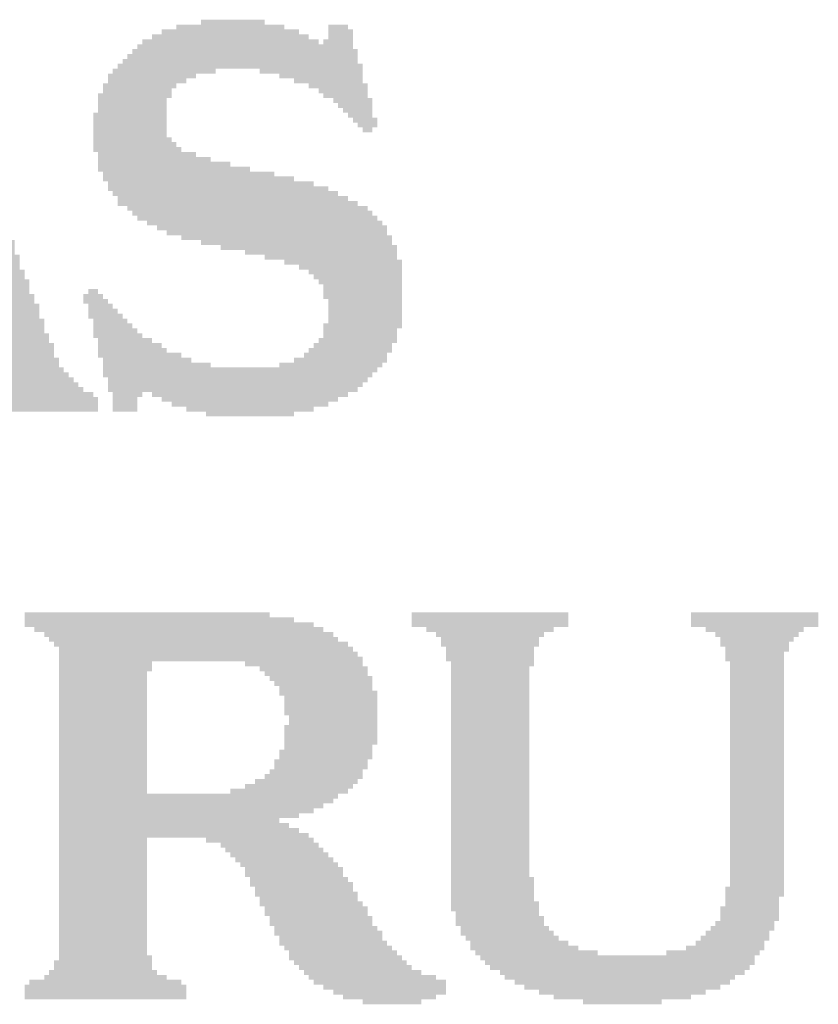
# Model space of a CAD drawing. Header units: inches. Extents: x -0.5 to 14.5, y -1.3 to 8.2.
# Tile 187 of 196: x 12.809 to 12.973, y 0.485 to 0.686. Entities that reach past the tile are written whole.
import ezdxf

# ---------------------------------------------------------------- set-up
doc = ezdxf.new("R2010")
doc.units = ezdxf.units.IN
doc.header["$MEASUREMENT"] = 0
doc.layers.add('M9 Title Sheet', color=56, linetype='Continuous')

msp = doc.modelspace()

# ---------------------------------------------------------------- hatches: boundary and pattern name
at = {"layer": 'M9 Title Sheet'}
for points in [[(12.8595, 0.68525), (12.8635, 0.68525), (12.8635, 0.68425), (12.8665, 0.68425), (12.8665, 0.68325), (12.8685, 0.68325), (12.8685, 0.68225), (12.8705, 0.68225), (12.8705, 0.68125), (12.8715, 0.68125), (12.8715, 0.68225), (12.8725, 0.68225), (12.8725, 0.68325), (12.8725, 0.68425), (12.8725, 0.68525), (12.8765, 0.68525), (12.8765, 0.68425), (12.8775, 0.68425), (12.8775, 0.68325), (12.8775, 0.68225), (12.8775, 0.68125), (12.8775, 0.68025), (12.8785, 0.68025), (12.8785, 0.67925), (12.8785, 0.67825), (12.8785, 0.67725), (12.8795, 0.67725), (12.8795, 0.67625), (12.8795, 0.67525), (12.8795, 0.67425), (12.8795, 0.67325), (12.8805, 0.67325), (12.8805, 0.67225), (12.8805, 0.67125), (12.8805, 0.67025), (12.8815, 0.67025), (12.8815, 0.66925), (12.8815, 0.66825), (12.8815, 0.66725), (12.8815, 0.66625), (12.8825, 0.66625), (12.8825, 0.66525), (12.8825, 0.66425), (12.8815, 0.66425), (12.8815, 0.66325), (12.8795, 0.66325), (12.8795, 0.66425), (12.8785, 0.66425), (12.8785, 0.66525), (12.8775, 0.66525), (12.8775, 0.66625), (12.8765, 0.66625), (12.8765, 0.66725), (12.8755, 0.66725), (12.8755, 0.66825), (12.8745, 0.66825), (12.8745, 0.66925), (12.8735, 0.66925), (12.8735, 0.67025), (12.8715, 0.67025), (12.8715, 0.67125), (12.8705, 0.67125), (12.8705, 0.67225), (12.8685, 0.67225), (12.8685, 0.67325), (12.8655, 0.67325), (12.8655, 0.67425), (12.8625, 0.67425), (12.8625, 0.67525), (12.8585, 0.67525), (12.8585, 0.67625), (12.8495, 0.67625), (12.8495, 0.67525), (12.8455, 0.67525), (12.8455, 0.67425), (12.8435, 0.67425), (12.8435, 0.67325), (12.8415, 0.67325), (12.8415, 0.67225), (12.8405, 0.67225), (12.8405, 0.67125), (12.8405, 0.67025), (12.8395, 0.67025), (12.8395, 0.66925), (12.8395, 0.66825), (12.8395, 0.66725), (12.8395, 0.66625), (12.8395, 0.66525), (12.8395, 0.66425), (12.8395, 0.66325), (12.8395, 0.66225), (12.8405, 0.66225), (12.8405, 0.66125), (12.8415, 0.66125), (12.8415, 0.66025), (12.8425, 0.66025), (12.8425, 0.65925), (12.8455, 0.65925), (12.8455, 0.65825), (12.8485, 0.65825), (12.8485, 0.65725), (12.8525, 0.65725), (12.8525, 0.65625), (12.8565, 0.65625), (12.8565, 0.65525), (12.8615, 0.65525), (12.8615, 0.65425), (12.8655, 0.65425), (12.8655, 0.65325), (12.8695, 0.65325), (12.8695, 0.65225), (12.8725, 0.65225), (12.8725, 0.65125), (12.8745, 0.65125), (12.8745, 0.65025), (12.8765, 0.65025), (12.8765, 0.64925), (12.8785, 0.64925), (12.8785, 0.64825), (12.8805, 0.64825), (12.8805, 0.64725), (12.8815, 0.64725), (12.8815, 0.64625), (12.8825, 0.64625), (12.8825, 0.64525), (12.8835, 0.64525), (12.8835, 0.64425), (12.8845, 0.64425), (12.8845, 0.64325), (12.8845, 0.64225), (12.8855, 0.64225), (12.8855, 0.64125), (12.8855, 0.64025), (12.8865, 0.64025), (12.8865, 0.63925), (12.8865, 0.63825), (12.8865, 0.63725), (12.8875, 0.63725), (12.8875, 0.63625), (12.8875, 0.63525), (12.8875, 0.63425), (12.8875, 0.63325), (12.8875, 0.63225), (12.8875, 0.63125), (12.8875, 0.63025), (12.8875, 0.62925), (12.8875, 0.62825), (12.8875, 0.62725), (12.8875, 0.62625), (12.8875, 0.62525), (12.8875, 0.62425), (12.8875, 0.62325), (12.8865, 0.62325), (12.8865, 0.62225), (12.8865, 0.62125), (12.8865, 0.62025), (12.8855, 0.62025), (12.8855, 0.61925), (12.8855, 0.61825), (12.8845, 0.61825), (12.8845, 0.61725), (12.8845, 0.61625), (12.8835, 0.61625), (12.8835, 0.61525), (12.8825, 0.61525), (12.8825, 0.61425), (12.8815, 0.61425), (12.8815, 0.61325), (12.8805, 0.61325), (12.8805, 0.61225), (12.8795, 0.61225), (12.8795, 0.61125), (12.8785, 0.61125), (12.8785, 0.61025), (12.8765, 0.61025), (12.8765, 0.60925), (12.8745, 0.60925), (12.8745, 0.60825), (12.8725, 0.60825), (12.8725, 0.60725), (12.8695, 0.60725), (12.8695, 0.60625), (12.8655, 0.60625), (12.8655, 0.60525), (12.8475, 0.60525), (12.8475, 0.60625), (12.8435, 0.60625), (12.8435, 0.60725), (12.8405, 0.60725), (12.8405, 0.60825), (12.8385, 0.60825), (12.8385, 0.60925), (12.8365, 0.60925), (12.8365, 0.61025), (12.8345, 0.61025), (12.8345, 0.60925), (12.8335, 0.60925), (12.8335, 0.60825), (12.8335, 0.60725), (12.8335, 0.60625), (12.8285, 0.60625), (12.8285, 0.60725), (12.8285, 0.60825), (12.8285, 0.60925), (12.8285, 0.61025), (12.8275, 0.61025), (12.8275, 0.61125), (12.8275, 0.61225), (12.8275, 0.61325), (12.8265, 0.61325), (12.8265, 0.61425), (12.8265, 0.61525), (12.8265, 0.61625), (12.8265, 0.61725), (12.8255, 0.61725), (12.8255, 0.61825), (12.8255, 0.61925), (12.8255, 0.62025), (12.8255, 0.62125), (12.8245, 0.62125), (12.8245, 0.62225), (12.8245, 0.62325), (12.8245, 0.62425), (12.8245, 0.62525), (12.8235, 0.62525), (12.8235, 0.62625), (12.8235, 0.62725), (12.8235, 0.62825), (12.8225, 0.62825), (12.8225, 0.62925), (12.8225, 0.63025), (12.8235, 0.63025), (12.8235, 0.63125), (12.8255, 0.63125), (12.8255, 0.63025), (12.8265, 0.63025), (12.8265, 0.62925), (12.8275, 0.62925), (12.8275, 0.62825), (12.8285, 0.62825), (12.8285, 0.62725), (12.8295, 0.62725), (12.8295, 0.62625), (12.8305, 0.62625), (12.8305, 0.62525), (12.8315, 0.62525), (12.8315, 0.62425), (12.8325, 0.62425), (12.8325, 0.62325), (12.8335, 0.62325), (12.8335, 0.62225), (12.8345, 0.62225), (12.8345, 0.62125), (12.8365, 0.62125), (12.8365, 0.62025), (12.8385, 0.62025), (12.8385, 0.61925), (12.8395, 0.61925), (12.8395, 0.61825), (12.8425, 0.61825), (12.8425, 0.61725), (12.8445, 0.61725), (12.8445, 0.61625), (12.8485, 0.61625), (12.8485, 0.61525), (12.8625, 0.61525), (12.8625, 0.61625), (12.8655, 0.61625), (12.8655, 0.61725), (12.8675, 0.61725), (12.8675, 0.61825), (12.8685, 0.61825), (12.8685, 0.61925), (12.8695, 0.61925), (12.8695, 0.62025), (12.8705, 0.62025), (12.8705, 0.62125), (12.8715, 0.62125), (12.8715, 0.62225), (12.8715, 0.62325), (12.8715, 0.62425), (12.8725, 0.62425), (12.8725, 0.62525), (12.8725, 0.62625), (12.8725, 0.62725), (12.8725, 0.62825), (12.8725, 0.62925), (12.8715, 0.62925), (12.8715, 0.63025), (12.8715, 0.63125), (12.8715, 0.63225), (12.8705, 0.63225), (12.8705, 0.63325), (12.8695, 0.63325), (12.8695, 0.63425), (12.8685, 0.63425), (12.8685, 0.63525), (12.8665, 0.63525), (12.8665, 0.63625), (12.8635, 0.63625), (12.8635, 0.63725), (12.8595, 0.63725), (12.8595, 0.63825), (12.8555, 0.63825), (12.8555, 0.63925), (12.8505, 0.63925), (12.8505, 0.64025), (12.8465, 0.64025), (12.8465, 0.64125), (12.8425, 0.64125), (12.8425, 0.64225), (12.8395, 0.64225), (12.8395, 0.64325), (12.8375, 0.64325), (12.8375, 0.64425), (12.8355, 0.64425), (12.8355, 0.64525), (12.8335, 0.64525), (12.8335, 0.64625), (12.8325, 0.64625), (12.8325, 0.64725), (12.8315, 0.64725), (12.8315, 0.64825), (12.8295, 0.64825), (12.8295, 0.64925), (12.8295, 0.65025), (12.8285, 0.65025), (12.8285, 0.65125), (12.8275, 0.65125), (12.8275, 0.65225), (12.8275, 0.65325), (12.8265, 0.65325), (12.8265, 0.65425), (12.8265, 0.65525), (12.8255, 0.65525), (12.8255, 0.65625), (12.8255, 0.65725), (12.8255, 0.65825), (12.8255, 0.65925), (12.8245, 0.65925), (12.8245, 0.66025), (12.8245, 0.66125), (12.8245, 0.66225), (12.8245, 0.66325), (12.8245, 0.66425), (12.8245, 0.66525), (12.8245, 0.66625), (12.8245, 0.66725), (12.8255, 0.66725), (12.8255, 0.66825), (12.8255, 0.66925), (12.8255, 0.67025), (12.8255, 0.67125), (12.8265, 0.67125), (12.8265, 0.67225), (12.8265, 0.67325), (12.8275, 0.67325), (12.8275, 0.67425), (12.8275, 0.67525), (12.8285, 0.67525), (12.8285, 0.67625), (12.8295, 0.67625), (12.8295, 0.67725), (12.8305, 0.67725), (12.8305, 0.67825), (12.8315, 0.67825), (12.8315, 0.67925), (12.8325, 0.67925), (12.8325, 0.68025), (12.8335, 0.68025), (12.8335, 0.68125), (12.8345, 0.68125), (12.8345, 0.68225), (12.8365, 0.68225), (12.8365, 0.68325), (12.8385, 0.68325), (12.8385, 0.68425), (12.8415, 0.68425), (12.8415, 0.68525), (12.8465, 0.68525), (12.8465, 0.68625), (12.8595, 0.68625)], [(12.9725, 0.56425), (12.9725, 0.56325), (12.9725, 0.56225), (12.9695, 0.56225), (12.9695, 0.56125), (12.9685, 0.56125), (12.9685, 0.56025), (12.9675, 0.56025), (12.9675, 0.55925), (12.9665, 0.55925), (12.9665, 0.55825), (12.9665, 0.55725), (12.9655, 0.55725), (12.9655, 0.55625), (12.9655, 0.55525), (12.9655, 0.55425), (12.9655, 0.55325), (12.9655, 0.55225), (12.9655, 0.55125), (12.9655, 0.55025), (12.9655, 0.54925), (12.9655, 0.54825), (12.9655, 0.54725), (12.9655, 0.54625), (12.9655, 0.54525), (12.9655, 0.54425), (12.9655, 0.54325), (12.9655, 0.54225), (12.9655, 0.54125), (12.9655, 0.54025), (12.9655, 0.53925), (12.9655, 0.53825), (12.9655, 0.53725), (12.9655, 0.53625), (12.9655, 0.53525), (12.9655, 0.53425), (12.9655, 0.53325), (12.9655, 0.53225), (12.9655, 0.53125), (12.9655, 0.53025), (12.9655, 0.52925), (12.9655, 0.52825), (12.9655, 0.52725), (12.9655, 0.52625), (12.9655, 0.52525), (12.9655, 0.52425), (12.9655, 0.52325), (12.9655, 0.52225), (12.9655, 0.52125), (12.9655, 0.52025), (12.9655, 0.51925), (12.9655, 0.51825), (12.9655, 0.51725), (12.9655, 0.51625), (12.9655, 0.51525), (12.9655, 0.51425), (12.9655, 0.51325), (12.9655, 0.51225), (12.9655, 0.51125), (12.9655, 0.51025), (12.9655, 0.50925), (12.9655, 0.50825), (12.9655, 0.50725), (12.9645, 0.50725), (12.9645, 0.50625), (12.9645, 0.50525), (12.9645, 0.50425), (12.9645, 0.50325), (12.9645, 0.50225), (12.9635, 0.50225), (12.9635, 0.50125), (12.9635, 0.50025), (12.9625, 0.50025), (12.9625, 0.49925), (12.9625, 0.49825), (12.9615, 0.49825), (12.9615, 0.49725), (12.9615, 0.49625), (12.9605, 0.49625), (12.9605, 0.49525), (12.9595, 0.49525), (12.9595, 0.49425), (12.9595, 0.49325), (12.9585, 0.49325), (12.9585, 0.49225), (12.9575, 0.49225), (12.9575, 0.49125), (12.9555, 0.49125), (12.9555, 0.49025), (12.9545, 0.49025), (12.9545, 0.48925), (12.9525, 0.48925), (12.9525, 0.48825), (12.9495, 0.48825), (12.9495, 0.48725), (12.9465, 0.48725), (12.9465, 0.48625), (12.9405, 0.48625), (12.9405, 0.48525), (12.9245, 0.48525), (12.9245, 0.48625), (12.9185, 0.48625), (12.9185, 0.48725), (12.9155, 0.48725), (12.9155, 0.48825), (12.9125, 0.48825), (12.9125, 0.48925), (12.9105, 0.48925), (12.9105, 0.49025), (12.9085, 0.49025), (12.9085, 0.49125), (12.9075, 0.49125), (12.9075, 0.49225), (12.9055, 0.49225), (12.9055, 0.49325), (12.9045, 0.49325), (12.9045, 0.49425), (12.9035, 0.49425), (12.9035, 0.49525), (12.9025, 0.49525), (12.9025, 0.49625), (12.9015, 0.49625), (12.9015, 0.49725), (12.9015, 0.49825), (12.9005, 0.49825), (12.9005, 0.49925), (12.8995, 0.49925), (12.8995, 0.50025), (12.8995, 0.50125), (12.8985, 0.50125), (12.8985, 0.50225), (12.8985, 0.50325), (12.8985, 0.50425), (12.8975, 0.50425), (12.8975, 0.50525), (12.8975, 0.50625), (12.8975, 0.50725), (12.8975, 0.50825), (12.8975, 0.50925), (12.8975, 0.51025), (12.8975, 0.51125), (12.8975, 0.51225), (12.8975, 0.51325), (12.8975, 0.51425), (12.8975, 0.51525), (12.8975, 0.51625), (12.8975, 0.51725), (12.8975, 0.51825), (12.8975, 0.51925), (12.8975, 0.52025), (12.8975, 0.52125), (12.8975, 0.52225), (12.8975, 0.52325), (12.8975, 0.52425), (12.8975, 0.52525), (12.8975, 0.52625), (12.8975, 0.52725), (12.8975, 0.52825), (12.8975, 0.52925), (12.8975, 0.53025), (12.8975, 0.53125), (12.8975, 0.53225), (12.8975, 0.53325), (12.8975, 0.53425), (12.8975, 0.53525), (12.8975, 0.53625), (12.8975, 0.53725), (12.8975, 0.53825), (12.8975, 0.53925), (12.8975, 0.54025), (12.8975, 0.54125), (12.8975, 0.54225), (12.8975, 0.54325), (12.8975, 0.54425), (12.8975, 0.54525), (12.8975, 0.54625), (12.8975, 0.54725), (12.8975, 0.54825), (12.8975, 0.54925), (12.8975, 0.55025), (12.8975, 0.55125), (12.8975, 0.55225), (12.8975, 0.55325), (12.8975, 0.55425), (12.8975, 0.55525), (12.8965, 0.55525), (12.8965, 0.55625), (12.8965, 0.55725), (12.8965, 0.55825), (12.8955, 0.55825), (12.8955, 0.55925), (12.8955, 0.56025), (12.8945, 0.56025), (12.8945, 0.56125), (12.8925, 0.56125), (12.8925, 0.56225), (12.8895, 0.56225), (12.8895, 0.56325), (12.8895, 0.56425), (12.8895, 0.56525), (12.9215, 0.56525), (12.9215, 0.56425), (12.9215, 0.56325), (12.9215, 0.56225), (12.9185, 0.56225), (12.9185, 0.56125), (12.9165, 0.56125), (12.9165, 0.56025), (12.9155, 0.56025), (12.9155, 0.55925), (12.9155, 0.55825), (12.9145, 0.55825), (12.9145, 0.55725), (12.9145, 0.55625), (12.9145, 0.55525), (12.9145, 0.55425), (12.9135, 0.55425), (12.9135, 0.55325), (12.9135, 0.55225), (12.9135, 0.55125), (12.9135, 0.55025), (12.9135, 0.54925), (12.9135, 0.54825), (12.9135, 0.54725), (12.9135, 0.54625), (12.9135, 0.54525), (12.9135, 0.54425), (12.9135, 0.54325), (12.9135, 0.54225), (12.9135, 0.54125), (12.9135, 0.54025), (12.9135, 0.53925), (12.9135, 0.53825), (12.9135, 0.53725), (12.9135, 0.53625), (12.9135, 0.53525), (12.9135, 0.53425), (12.9135, 0.53325), (12.9135, 0.53225), (12.9135, 0.53125), (12.9135, 0.53025), (12.9135, 0.52925), (12.9135, 0.52825), (12.9135, 0.52725), (12.9135, 0.52625), (12.9135, 0.52525), (12.9135, 0.52425), (12.9135, 0.52325), (12.9135, 0.52225), (12.9135, 0.52125), (12.9135, 0.52025), (12.9135, 0.51925), (12.9135, 0.51825), (12.9135, 0.51725), (12.9135, 0.51625), (12.9135, 0.51525), (12.9135, 0.51425), (12.9135, 0.51325), (12.9135, 0.51225), (12.9135, 0.51125), (12.9145, 0.51125), (12.9145, 0.51025), (12.9145, 0.50925), (12.9145, 0.50825), (12.9145, 0.50725), (12.9145, 0.50625), (12.9155, 0.50625), (12.9155, 0.50525), (12.9155, 0.50425), (12.9155, 0.50325), (12.9165, 0.50325), (12.9165, 0.50225), (12.9165, 0.50125), (12.9175, 0.50125), (12.9175, 0.50025), (12.9185, 0.50025), (12.9185, 0.49925), (12.9195, 0.49925), (12.9195, 0.49825), (12.9215, 0.49825), (12.9215, 0.49725), (12.9235, 0.49725), (12.9235, 0.49625), (12.9275, 0.49625), (12.9275, 0.49525), (12.9415, 0.49525), (12.9415, 0.49625), (12.9455, 0.49625), (12.9455, 0.49725), (12.9475, 0.49725), (12.9475, 0.49825), (12.9485, 0.49825), (12.9485, 0.49925), (12.9495, 0.49925), (12.9495, 0.50025), (12.9505, 0.50025), (12.9505, 0.50125), (12.9515, 0.50125), (12.9515, 0.50225), (12.9525, 0.50225), (12.9525, 0.50325), (12.9525, 0.50425), (12.9525, 0.50525), (12.9535, 0.50525), (12.9535, 0.50625), (12.9535, 0.50725), (12.9535, 0.50825), (12.9535, 0.50925), (12.9545, 0.50925), (12.9545, 0.51025), (12.9545, 0.51125), (12.9545, 0.51225), (12.9545, 0.51325), (12.9545, 0.51425), (12.9545, 0.51525), (12.9545, 0.51625), (12.9545, 0.51725), (12.9545, 0.51825), (12.9545, 0.51925), (12.9545, 0.52025), (12.9545, 0.52125), (12.9545, 0.52225), (12.9545, 0.52325), (12.9545, 0.52425), (12.9545, 0.52525), (12.9545, 0.52625), (12.9545, 0.52725), (12.9545, 0.52825), (12.9545, 0.52925), (12.9545, 0.53025), (12.9545, 0.53125), (12.9545, 0.53225), (12.9545, 0.53325), (12.9545, 0.53425), (12.9545, 0.53525), (12.9545, 0.53625), (12.9545, 0.53725), (12.9545, 0.53825), (12.9545, 0.53925), (12.9545, 0.54025), (12.9545, 0.54125), (12.9545, 0.54225), (12.9545, 0.54325), (12.9545, 0.54425), (12.9545, 0.54525), (12.9545, 0.54625), (12.9545, 0.54725), (12.9545, 0.54825), (12.9545, 0.54925), (12.9545, 0.55025), (12.9545, 0.55125), (12.9545, 0.55225), (12.9545, 0.55325), (12.9545, 0.55425), (12.9545, 0.55525), (12.9535, 0.55525), (12.9535, 0.55625), (12.9535, 0.55725), (12.9535, 0.55825), (12.9525, 0.55825), (12.9525, 0.55925), (12.9525, 0.56025), (12.9515, 0.56025), (12.9515, 0.56125), (12.9495, 0.56125), (12.9495, 0.56225), (12.9465, 0.56225), (12.9465, 0.56325), (12.9465, 0.56425), (12.9465, 0.56525), (12.9725, 0.56525)]]:
    msp.add_hatch(color=56, dxfattribs=at).paths.add_polyline_path(points)
h = msp.add_hatch(color=56, dxfattribs=at)
h.paths.add_polyline_path([(12.7915, 0.68425), (12.7915, 0.68325), (12.7925, 0.68325), (12.7925, 0.68225), (12.7925, 0.68125), (12.7925, 0.68025), (12.7935, 0.68025), (12.7935, 0.67925), (12.7935, 0.67825), (12.7935, 0.67725), (12.7945, 0.67725), (12.7945, 0.67625), (12.7945, 0.67525), (12.7955, 0.67525), (12.7955, 0.67425), (12.7955, 0.67325), (12.7955, 0.67225), (12.7965, 0.67225), (12.7965, 0.67125), (12.7965, 0.67025), (12.7975, 0.67025), (12.7975, 0.66925), (12.7975, 0.66825), (12.7975, 0.66725), (12.7985, 0.66725), (12.7985, 0.66625), (12.7985, 0.66525), (12.7985, 0.66425), (12.7995, 0.66425), (12.7995, 0.66325), (12.7995, 0.66225), (12.8005, 0.66225), (12.8005, 0.66125), (12.8005, 0.66025), (12.8005, 0.65925), (12.8015, 0.65925), (12.8015, 0.65825), (12.8015, 0.65725), (12.8015, 0.65625), (12.8025, 0.65625), (12.8025, 0.65525), (12.8025, 0.65425), (12.8035, 0.65425), (12.8035, 0.65325), (12.8035, 0.65225), (12.8035, 0.65125), (12.8045, 0.65125), (12.8045, 0.65025), (12.8045, 0.64925), (12.8055, 0.64925), (12.8055, 0.64825), (12.8055, 0.64725), (12.8055, 0.64625), (12.8065, 0.64625), (12.8065, 0.64525), (12.8065, 0.64425), (12.8065, 0.64325), (12.8075, 0.64325), (12.8075, 0.64225), (12.8075, 0.64125), (12.8085, 0.64125), (12.8085, 0.64025), (12.8085, 0.63925), (12.8085, 0.63825), (12.8095, 0.63825), (12.8095, 0.63725), (12.8095, 0.63625), (12.8095, 0.63525), (12.8105, 0.63525), (12.8105, 0.63425), (12.8105, 0.63325), (12.8115, 0.63325), (12.8115, 0.63225), (12.8115, 0.63125), (12.8115, 0.63025), (12.8125, 0.63025), (12.8125, 0.62925), (12.8125, 0.62825), (12.8135, 0.62825), (12.8135, 0.62725), (12.8135, 0.62625), (12.8135, 0.62525), (12.8145, 0.62525), (12.8145, 0.62425), (12.8145, 0.62325), (12.8145, 0.62225), (12.8155, 0.62225), (12.8155, 0.62125), (12.8155, 0.62025), (12.8165, 0.62025), (12.8165, 0.61925), (12.8165, 0.61825), (12.8165, 0.61725), (12.8175, 0.61725), (12.8175, 0.61625), (12.8175, 0.61525), (12.8185, 0.61525), (12.8185, 0.61425), (12.8195, 0.61425), (12.8195, 0.61325), (12.8205, 0.61325), (12.8205, 0.61225), (12.8215, 0.61225), (12.8215, 0.61125), (12.8225, 0.61125), (12.8225, 0.61025), (12.8245, 0.61025), (12.8245, 0.60925), (12.8255, 0.60925), (12.8255, 0.60825), (12.8255, 0.60725), (12.8255, 0.60625), (12.7925, 0.60625), (12.7925, 0.60725), (12.7925, 0.60825), (12.7925, 0.60925), (12.7955, 0.60925), (12.7955, 0.61025), (12.7965, 0.61025), (12.7965, 0.61125), (12.7975, 0.61125), (12.7975, 0.61225), (12.7985, 0.61225), (12.7985, 0.61325), (12.7985, 0.61425), (12.7985, 0.61525), (12.7985, 0.61625), (12.7985, 0.61725), (12.7975, 0.61725), (12.7975, 0.61825), (12.7975, 0.61925), (12.7975, 0.62025), (12.7965, 0.62025), (12.7965, 0.62125), (12.7965, 0.62225), (12.7955, 0.62225), (12.7955, 0.62325), (12.7955, 0.62425), (12.7955, 0.62525), (12.7945, 0.62525), (12.7945, 0.62625), (12.7945, 0.62725), (12.7945, 0.62825), (12.7615, 0.62825), (12.7615, 0.62725), (12.7615, 0.62625), (12.7615, 0.62525), (12.7605, 0.62525), (12.7605, 0.62425), (12.7605, 0.62325), (12.7595, 0.62325), (12.7595, 0.62225), (12.7595, 0.62125), (12.7595, 0.62025), (12.7585, 0.62025), (12.7585, 0.61925), (12.7585, 0.61825), (12.7585, 0.61725), (12.7575, 0.61725), (12.7575, 0.61625), (12.7575, 0.61525), (12.7575, 0.61425), (12.7575, 0.61325), (12.7575, 0.61225), (12.7575, 0.61125), (12.7585, 0.61125), (12.7585, 0.61025), (12.7605, 0.61025), (12.7605, 0.60925), (12.7635, 0.60925), (12.7635, 0.60825), (12.7635, 0.60725), (12.7635, 0.60625), (12.7095, 0.60625), (12.7095, 0.60725), (12.7095, 0.60825), (12.7095, 0.60925), (12.7125, 0.60925), (12.7125, 0.61025), (12.7145, 0.61025), (12.7145, 0.61125), (12.7155, 0.61125), (12.7155, 0.61225), (12.7165, 0.61225), (12.7165, 0.61325), (12.7165, 0.61425), (12.7165, 0.61525), (12.7165, 0.61625), (12.7155, 0.61625), (12.7155, 0.61725), (12.7155, 0.61825), (12.7145, 0.61825), (12.7145, 0.61925), (12.7135, 0.61925), (12.7135, 0.62025), (12.7125, 0.62025), (12.7125, 0.62125), (12.7125, 0.62225), (12.7115, 0.62225), (12.7115, 0.62325), (12.7105, 0.62325), (12.7105, 0.62425), (12.7105, 0.62525), (12.7095, 0.62525), (12.7095, 0.62625), (12.7085, 0.62625), (12.7085, 0.62725), (12.7085, 0.62825), (12.7075, 0.62825), (12.7075, 0.62925), (12.7065, 0.62925), (12.7065, 0.63025), (12.7065, 0.63125), (12.7055, 0.63125), (12.7055, 0.63225), (12.7045, 0.63225), (12.7045, 0.63325), (12.7035, 0.63325), (12.7035, 0.63425), (12.7035, 0.63525), (12.7025, 0.63525), (12.7025, 0.63625), (12.7015, 0.63625), (12.7015, 0.63725), (12.7015, 0.63825), (12.7005, 0.63825), (12.7005, 0.63725), (12.6995, 0.63725), (12.6995, 0.63625), (12.6995, 0.63525), (12.6985, 0.63525), (12.6985, 0.63425), (12.6985, 0.63325), (12.6975, 0.63325), (12.6975, 0.63225), (12.6965, 0.63225), (12.6965, 0.63125), (12.6965, 0.63025), (12.6955, 0.63025), (12.6955, 0.62925), (12.6945, 0.62925), (12.6945, 0.62825), (12.6945, 0.62725), (12.6935, 0.62725), (12.6935, 0.62625), (12.6925, 0.62625), (12.6925, 0.62525), (12.6925, 0.62425), (12.6915, 0.62425), (12.6915, 0.62325), (12.6905, 0.62325), (12.6905, 0.62225), (12.6905, 0.62125), (12.6895, 0.62125), (12.6895, 0.62025), (12.6895, 0.61925), (12.6885, 0.61925), (12.6885, 0.61825), (12.6875, 0.61825), (12.6875, 0.61725), (12.6875, 0.61625), (12.6865, 0.61625), (12.6865, 0.61525), (12.6865, 0.61425), (12.6865, 0.61325), (12.6865, 0.61225), (12.6865, 0.61125), (12.6875, 0.61125), (12.6875, 0.61025), (12.6895, 0.61025), (12.6895, 0.60925), (12.6925, 0.60925), (12.6925, 0.60825), (12.6925, 0.60725), (12.6925, 0.60625), (12.6625, 0.60625), (12.6625, 0.60725), (12.6625, 0.60825), (12.6625, 0.60925), (12.6645, 0.60925), (12.6645, 0.61025), (12.6675, 0.61025), (12.6675, 0.61125), (12.6695, 0.61125), (12.6695, 0.61225), (12.6705, 0.61225), (12.6705, 0.61325), (12.6715, 0.61325), (12.6715, 0.61425), (12.6725, 0.61425), (12.6725, 0.61525), (12.6735, 0.61525), (12.6735, 0.61625), (12.6745, 0.61625), (12.6745, 0.61725), (12.6755, 0.61725), (12.6755, 0.61825), (12.6765, 0.61825), (12.6765, 0.61925), (12.6765, 0.62025), (12.6775, 0.62025), (12.6775, 0.62125), (12.6785, 0.62125), (12.6785, 0.62225), (12.6785, 0.62325), (12.6795, 0.62325), (12.6795, 0.62425), (12.6805, 0.62425), (12.6805, 0.62525), (12.6815, 0.62525), (12.6815, 0.62625), (12.6815, 0.62725), (12.6825, 0.62725), (12.6825, 0.62825), (12.6835, 0.62825), (12.6835, 0.62925), (12.6835, 0.63025), (12.6845, 0.63025), (12.6845, 0.63125), (12.6855, 0.63125), (12.6855, 0.63225), (12.6865, 0.63225), (12.6865, 0.63325), (12.6865, 0.63425), (12.6875, 0.63425), (12.6875, 0.63525), (12.6885, 0.63525), (12.6885, 0.63625), (12.6885, 0.63725), (12.6895, 0.63725), (12.6895, 0.63825), (12.6905, 0.63825), (12.6905, 0.63925), (12.6905, 0.64025), (12.6915, 0.64025), (12.6915, 0.64125), (12.6925, 0.64125), (12.6925, 0.64225), (12.6935, 0.64225), (12.6935, 0.64325), (12.6935, 0.64425), (12.6945, 0.64425), (12.6945, 0.64525), (12.6945, 0.64625), (12.6945, 0.64725), (12.6935, 0.64725), (12.6935, 0.64825), (12.6925, 0.64825), (12.6925, 0.64925), (12.6925, 0.65025), (12.6915, 0.65025), (12.6915, 0.65125), (12.6905, 0.65125), (12.6905, 0.65225), (12.6895, 0.65225), (12.6895, 0.65325), (12.6895, 0.65425), (12.6885, 0.65425), (12.6885, 0.65525), (12.6875, 0.65525), (12.6875, 0.65625), (12.6875, 0.65725), (12.6865, 0.65725), (12.6865, 0.65825), (12.6855, 0.65825), (12.6855, 0.65925), (12.6855, 0.66025), (12.6845, 0.66025), (12.6845, 0.66125), (12.6835, 0.66125), (12.6835, 0.66225), (12.6825, 0.66225), (12.6825, 0.66325), (12.6825, 0.66425), (12.6815, 0.66425), (12.6815, 0.66525), (12.6805, 0.66525), (12.6805, 0.66625), (12.6805, 0.66725), (12.6795, 0.66725), (12.6795, 0.66825), (12.6785, 0.66825), (12.6785, 0.66925), (12.6775, 0.66925), (12.6775, 0.67025), (12.6775, 0.67125), (12.6765, 0.67125), (12.6765, 0.67225), (12.6755, 0.67225), (12.6755, 0.67325), (12.6755, 0.67425), (12.6745, 0.67425), (12.6745, 0.67525), (12.6735, 0.67525), (12.6735, 0.67625), (12.6725, 0.67625), (12.6725, 0.67725), (12.6715, 0.67725), (12.6715, 0.67825), (12.6705, 0.67825), (12.6705, 0.67925), (12.6695, 0.67925), (12.6695, 0.68025), (12.6675, 0.68025), (12.6675, 0.68125), (12.6655, 0.68125), (12.6655, 0.68225), (12.6635, 0.68225), (12.6635, 0.68325), (12.6635, 0.68425), (12.6635, 0.68525), (12.7005, 0.68525), (12.7005, 0.68425), (12.7005, 0.68325), (12.7005, 0.68225), (12.6985, 0.68225), (12.6985, 0.68125), (12.6965, 0.68125), (12.6965, 0.68025), (12.6955, 0.68025), (12.6955, 0.67925), (12.6955, 0.67825), (12.6945, 0.67825), (12.6945, 0.67725), (12.6945, 0.67625), (12.6955, 0.67625), (12.6955, 0.67525), (12.6955, 0.67425), (12.6965, 0.67425), (12.6965, 0.67325), (12.6965, 0.67225), (12.6975, 0.67225), (12.6975, 0.67125), (12.6975, 0.67025), (12.6985, 0.67025), (12.6985, 0.66925), (12.6995, 0.66925), (12.6995, 0.66825), (12.6995, 0.66725), (12.7005, 0.66725), (12.7005, 0.66625), (12.7015, 0.66625), (12.7015, 0.66525), (12.7015, 0.66425), (12.7025, 0.66425), (12.7025, 0.66325), (12.7035, 0.66325), (12.7035, 0.66225), (12.7035, 0.66125), (12.7045, 0.66125), (12.7045, 0.66025), (12.7055, 0.66025), (12.7055, 0.65925), (12.7055, 0.65825), (12.7065, 0.65825), (12.7065, 0.65725), (12.7075, 0.65725), (12.7075, 0.65625), (12.7085, 0.65625), (12.7085, 0.65725), (12.7095, 0.65725), (12.7095, 0.65825), (12.7095, 0.65925), (12.7105, 0.65925), (12.7105, 0.66025), (12.7115, 0.66025), (12.7115, 0.66125), (12.7115, 0.66225), (12.7125, 0.66225), (12.7125, 0.66325), (12.7135, 0.66325), (12.7135, 0.66425), (12.7135, 0.66525), (12.7145, 0.66525), (12.7145, 0.66625), (12.7155, 0.66625), (12.7155, 0.66725), (12.7155, 0.66825), (12.7165, 0.66825), (12.7165, 0.66925), (12.7175, 0.66925), (12.7175, 0.67025), (12.7175, 0.67125), (12.7185, 0.67125), (12.7185, 0.67225), (12.7195, 0.67225), (12.7195, 0.67325), (12.7195, 0.67425), (12.7205, 0.67425), (12.7205, 0.67525), (12.7215, 0.67525), (12.7215, 0.67625), (12.7215, 0.67725), (12.7215, 0.67825), (12.7215, 0.67925), (12.7215, 0.68025), (12.7205, 0.68025), (12.7205, 0.68125), (12.7185, 0.68125), (12.7185, 0.68225), (12.7155, 0.68225), (12.7155, 0.68325), (12.7155, 0.68425), (12.7155, 0.68525), (12.7435, 0.68525), (12.7435, 0.68425), (12.7435, 0.68325), (12.7435, 0.68225), (12.7425, 0.68225), (12.7425, 0.68125), (12.7395, 0.68125), (12.7395, 0.68025), (12.7375, 0.68025), (12.7375, 0.67925), (12.7365, 0.67925), (12.7365, 0.67825), (12.7355, 0.67825), (12.7355, 0.67725), (12.7345, 0.67725), (12.7345, 0.67625), (12.7335, 0.67625), (12.7335, 0.67525), (12.7325, 0.67525), (12.7325, 0.67425), (12.7315, 0.67425), (12.7315, 0.67325), (12.7305, 0.67325), (12.7305, 0.67225), (12.7305, 0.67125), (12.7295, 0.67125), (12.7295, 0.67025), (12.7285, 0.67025), (12.7285, 0.66925), (12.7285, 0.66825), (12.7275, 0.66825), (12.7275, 0.66725), (12.7265, 0.66725), (12.7265, 0.66625), (12.7255, 0.66625), (12.7255, 0.66525), (12.7255, 0.66425), (12.7245, 0.66425), (12.7245, 0.66325), (12.7235, 0.66325), (12.7235, 0.66225), (12.7235, 0.66125), (12.7225, 0.66125), (12.7225, 0.66025), (12.7215, 0.66025), (12.7215, 0.65925), (12.7215, 0.65825), (12.7205, 0.65825), (12.7205, 0.65725), (12.7195, 0.65725), (12.7195, 0.65625), (12.7185, 0.65625), (12.7185, 0.65525), (12.7185, 0.65425), (12.7175, 0.65425), (12.7175, 0.65325), (12.7165, 0.65325), (12.7165, 0.65225), (12.7165, 0.65125), (12.7155, 0.65125), (12.7155, 0.65025), (12.7145, 0.65025), (12.7145, 0.64925), (12.7135, 0.64925), (12.7135, 0.64825), (12.7145, 0.64825), (12.7145, 0.64725), (12.7145, 0.64625), (12.7155, 0.64625), (12.7155, 0.64525), (12.7165, 0.64525), (12.7165, 0.64425), (12.7165, 0.64325), (12.7175, 0.64325), (12.7175, 0.64225), (12.7185, 0.64225), (12.7185, 0.64125), (12.7195, 0.64125), (12.7195, 0.64025), (12.7195, 0.63925), (12.7205, 0.63925), (12.7205, 0.63825), (12.7215, 0.63825), (12.7215, 0.63725), (12.7215, 0.63625), (12.7225, 0.63625), (12.7225, 0.63525), (12.7235, 0.63525), (12.7235, 0.63425), (12.7245, 0.63425), (12.7245, 0.63325), (12.7245, 0.63225), (12.7255, 0.63225), (12.7255, 0.63125), (12.7265, 0.63125), (12.7265, 0.63025), (12.7265, 0.62925), (12.7275, 0.62925), (12.7275, 0.62825), (12.7285, 0.62825), (12.7285, 0.62725), (12.7285, 0.62625), (12.7295, 0.62625), (12.7295, 0.62525), (12.7305, 0.62525), (12.7305, 0.62425), (12.7315, 0.62425), (12.7315, 0.62325), (12.7315, 0.62225), (12.7325, 0.62225), (12.7325, 0.62125), (12.7335, 0.62125), (12.7335, 0.62025), (12.7335, 0.61925), (12.7345, 0.61925), (12.7345, 0.61825), (12.7355, 0.61825), (12.7355, 0.61725), (12.7365, 0.61725), (12.7365, 0.61625), (12.7365, 0.61525), (12.7375, 0.61525), (12.7375, 0.61425), (12.7385, 0.61425), (12.7385, 0.61325), (12.7395, 0.61325), (12.7395, 0.61225), (12.7405, 0.61225), (12.7405, 0.61125), (12.7425, 0.61125), (12.7425, 0.61225), (12.7435, 0.61225), (12.7435, 0.61325), (12.7445, 0.61325), (12.7445, 0.61425), (12.7445, 0.61525), (12.7455, 0.61525), (12.7455, 0.61625), (12.7465, 0.61625), (12.7465, 0.61725), (12.7465, 0.61825), (12.7475, 0.61825), (12.7475, 0.61925), (12.7475, 0.62025), (12.7485, 0.62025), (12.7485, 0.62125), (12.7485, 0.62225), (12.7495, 0.62225), (12.7495, 0.62325), (12.7495, 0.62425), (12.7495, 0.62525), (12.7505, 0.62525), (12.7505, 0.62625), (12.7505, 0.62725), (12.7505, 0.62825), (12.7515, 0.62825), (12.7515, 0.62925), (12.7515, 0.63025), (12.7525, 0.63025), (12.7525, 0.63125), (12.7525, 0.63225), (12.7525, 0.63325), (12.7535, 0.63325), (12.7535, 0.63425), (12.7535, 0.63525), (12.7545, 0.63525), (12.7545, 0.63625), (12.7545, 0.63725), (12.7545, 0.63825), (12.7555, 0.63825), (12.7555, 0.63925), (12.7555, 0.64025), (12.7565, 0.64025), (12.7565, 0.64125), (12.7565, 0.64225), (12.7565, 0.64325), (12.7575, 0.64325), (12.7575, 0.64425), (12.7575, 0.64525), (12.7585, 0.64525), (12.7585, 0.64625), (12.7585, 0.64725), (12.7585, 0.64825), (12.7595, 0.64825), (12.7595, 0.64925), (12.7595, 0.65025), (12.7595, 0.65125), (12.7605, 0.65125), (12.7605, 0.65225), (12.7605, 0.65325), (12.7615, 0.65325), (12.7615, 0.65425), (12.7615, 0.65525), (12.7615, 0.65625), (12.7625, 0.65625), (12.7625, 0.65725), (12.7625, 0.65825), (12.7635, 0.65825), (12.7635, 0.65925), (12.7635, 0.66025), (12.7635, 0.66125), (12.7645, 0.66125), (12.7645, 0.66225), (12.7645, 0.66325), (12.7655, 0.66325), (12.7655, 0.66425), (12.7655, 0.66525), (12.7655, 0.66625), (12.7665, 0.66625), (12.7665, 0.66725), (12.7665, 0.66825), (12.7675, 0.66825), (12.7675, 0.66925), (12.7675, 0.67025), (12.7675, 0.67125), (12.7685, 0.67125), (12.7685, 0.67225), (12.7685, 0.67325), (12.7695, 0.67325), (12.7695, 0.67425), (12.7695, 0.67525), (12.7695, 0.67625), (12.7705, 0.67625), (12.7705, 0.67725), (12.7705, 0.67825), (12.7705, 0.67925), (12.7715, 0.67925), (12.7715, 0.68025), (12.7715, 0.68125), (12.7725, 0.68125), (12.7725, 0.68225), (12.7725, 0.68325), (12.7725, 0.68425), (12.7735, 0.68425), (12.7735, 0.68525), (12.7915, 0.68525)])
h.paths.add_polyline_path([(12.7785, 0.67025), (12.7775, 0.67025), (12.7775, 0.66925), (12.7775, 0.66825), (12.7775, 0.66725), (12.7765, 0.66725), (12.7765, 0.66625), (12.7765, 0.66525), (12.7755, 0.66525), (12.7755, 0.66425), (12.7755, 0.66325), (12.7755, 0.66225), (12.7745, 0.66225), (12.7745, 0.66125), (12.7745, 0.66025), (12.7745, 0.65925), (12.7735, 0.65925), (12.7735, 0.65825), (12.7735, 0.65725), (12.7725, 0.65725), (12.7725, 0.65625), (12.7725, 0.65525), (12.7725, 0.65425), (12.7715, 0.65425), (12.7715, 0.65325), (12.7715, 0.65225), (12.7715, 0.65125), (12.7705, 0.65125), (12.7705, 0.65025), (12.7705, 0.64925), (12.7695, 0.64925), (12.7695, 0.64825), (12.7695, 0.64725), (12.7695, 0.64625), (12.7685, 0.64625), (12.7685, 0.64525), (12.7685, 0.64425), (12.7675, 0.64425), (12.7675, 0.64325), (12.7675, 0.64225), (12.7675, 0.64125), (12.7665, 0.64125), (12.7665, 0.64025), (12.7665, 0.63925), (12.7665, 0.63825), (12.7655, 0.63825), (12.7655, 0.63725), (12.7905, 0.63725), (12.7905, 0.63825), (12.7905, 0.63925), (12.7895, 0.63925), (12.7895, 0.64025), (12.7895, 0.64125), (12.7895, 0.64225), (12.7885, 0.64225), (12.7885, 0.64325), (12.7885, 0.64425), (12.7875, 0.64425), (12.7875, 0.64525), (12.7875, 0.64625), (12.7875, 0.64725), (12.7865, 0.64725), (12.7865, 0.64825), (12.7865, 0.64925), (12.7865, 0.65025), (12.7855, 0.65025), (12.7855, 0.65125), (12.7855, 0.65225), (12.7845, 0.65225), (12.7845, 0.65325), (12.7845, 0.65425), (12.7845, 0.65525), (12.7835, 0.65525), (12.7835, 0.65625), (12.7835, 0.65725), (12.7835, 0.65825), (12.7825, 0.65825), (12.7825, 0.65925), (12.7825, 0.66025), (12.7825, 0.66125), (12.7815, 0.66125), (12.7815, 0.66225), (12.7815, 0.66325), (12.7805, 0.66325), (12.7805, 0.66425), (12.7805, 0.66525), (12.7805, 0.66625), (12.7795, 0.66625), (12.7795, 0.66725), (12.7795, 0.66825), (12.7795, 0.66925), (12.7785, 0.66925)], flags=0)
h = msp.add_hatch(color=56, dxfattribs=at)
h.paths.add_polyline_path([(12.8605, 0.56425), (12.8655, 0.56425), (12.8655, 0.56325), (12.8695, 0.56325), (12.8695, 0.56225), (12.8715, 0.56225), (12.8715, 0.56125), (12.8735, 0.56125), (12.8735, 0.56025), (12.8745, 0.56025), (12.8745, 0.55925), (12.8765, 0.55925), (12.8765, 0.55825), (12.8775, 0.55825), (12.8775, 0.55725), (12.8785, 0.55725), (12.8785, 0.55625), (12.8795, 0.55625), (12.8795, 0.55525), (12.8795, 0.55425), (12.8805, 0.55425), (12.8805, 0.55325), (12.8805, 0.55225), (12.8815, 0.55225), (12.8815, 0.55125), (12.8815, 0.55025), (12.8815, 0.54925), (12.8825, 0.54925), (12.8825, 0.54825), (12.8825, 0.54725), (12.8825, 0.54625), (12.8825, 0.54525), (12.8825, 0.54425), (12.8825, 0.54325), (12.8825, 0.54225), (12.8825, 0.54125), (12.8825, 0.54025), (12.8825, 0.53925), (12.8825, 0.53825), (12.8815, 0.53825), (12.8815, 0.53725), (12.8815, 0.53625), (12.8815, 0.53525), (12.8805, 0.53525), (12.8805, 0.53425), (12.8805, 0.53325), (12.8795, 0.53325), (12.8795, 0.53225), (12.8795, 0.53125), (12.8785, 0.53125), (12.8785, 0.53025), (12.8775, 0.53025), (12.8775, 0.52925), (12.8765, 0.52925), (12.8765, 0.52825), (12.8745, 0.52825), (12.8745, 0.52725), (12.8735, 0.52725), (12.8735, 0.52625), (12.8715, 0.52625), (12.8715, 0.52525), (12.8695, 0.52525), (12.8695, 0.52425), (12.8665, 0.52425), (12.8665, 0.52325), (12.8625, 0.52325), (12.8625, 0.52225), (12.8645, 0.52225), (12.8645, 0.52125), (12.8665, 0.52125), (12.8665, 0.52025), (12.8685, 0.52025), (12.8685, 0.51925), (12.8695, 0.51925), (12.8695, 0.51825), (12.8705, 0.51825), (12.8705, 0.51725), (12.8715, 0.51725), (12.8715, 0.51625), (12.8725, 0.51625), (12.8725, 0.51525), (12.8735, 0.51525), (12.8735, 0.51425), (12.8745, 0.51425), (12.8745, 0.51325), (12.8755, 0.51325), (12.8755, 0.51225), (12.8755, 0.51125), (12.8765, 0.51125), (12.8765, 0.51025), (12.8775, 0.51025), (12.8775, 0.50925), (12.8775, 0.50825), (12.8785, 0.50825), (12.8785, 0.50725), (12.8785, 0.50625), (12.8795, 0.50625), (12.8795, 0.50525), (12.8805, 0.50525), (12.8805, 0.50425), (12.8805, 0.50325), (12.8815, 0.50325), (12.8815, 0.50225), (12.8815, 0.50125), (12.8825, 0.50125), (12.8825, 0.50025), (12.8835, 0.50025), (12.8835, 0.49925), (12.8835, 0.49825), (12.8845, 0.49825), (12.8845, 0.49725), (12.8855, 0.49725), (12.8855, 0.49625), (12.8865, 0.49625), (12.8865, 0.49525), (12.8875, 0.49525), (12.8875, 0.49425), (12.8885, 0.49425), (12.8885, 0.49325), (12.8895, 0.49325), (12.8895, 0.49225), (12.8915, 0.49225), (12.8915, 0.49125), (12.8945, 0.49125), (12.8945, 0.49025), (12.8965, 0.49025), (12.8965, 0.48925), (12.8965, 0.48825), (12.8965, 0.48725), (12.8945, 0.48725), (12.8945, 0.48625), (12.8915, 0.48625), (12.8915, 0.48525), (12.8795, 0.48525), (12.8795, 0.48625), (12.8755, 0.48625), (12.8755, 0.48725), (12.8735, 0.48725), (12.8735, 0.48825), (12.8715, 0.48825), (12.8715, 0.48925), (12.8695, 0.48925), (12.8695, 0.49025), (12.8685, 0.49025), (12.8685, 0.49125), (12.8675, 0.49125), (12.8675, 0.49225), (12.8665, 0.49225), (12.8665, 0.49325), (12.8655, 0.49325), (12.8655, 0.49425), (12.8645, 0.49425), (12.8645, 0.49525), (12.8645, 0.49625), (12.8635, 0.49625), (12.8635, 0.49725), (12.8625, 0.49725), (12.8625, 0.49825), (12.8625, 0.49925), (12.8615, 0.49925), (12.8615, 0.50025), (12.8615, 0.50125), (12.8605, 0.50125), (12.8605, 0.50225), (12.8605, 0.50325), (12.8595, 0.50325), (12.8595, 0.50425), (12.8595, 0.50525), (12.8585, 0.50525), (12.8585, 0.50625), (12.8585, 0.50725), (12.8575, 0.50725), (12.8575, 0.50825), (12.8575, 0.50925), (12.8565, 0.50925), (12.8565, 0.51025), (12.8565, 0.51125), (12.8555, 0.51125), (12.8555, 0.51225), (12.8555, 0.51325), (12.8545, 0.51325), (12.8545, 0.51425), (12.8535, 0.51425), (12.8535, 0.51525), (12.8525, 0.51525), (12.8525, 0.51625), (12.8515, 0.51625), (12.8515, 0.51725), (12.8505, 0.51725), (12.8505, 0.51825), (12.8475, 0.51825), (12.8475, 0.51925), (12.8355, 0.51925), (12.8355, 0.51825), (12.8355, 0.51725), (12.8355, 0.51625), (12.8355, 0.51525), (12.8355, 0.51425), (12.8355, 0.51325), (12.8355, 0.51225), (12.8355, 0.51125), (12.8355, 0.51025), (12.8355, 0.50925), (12.8355, 0.50825), (12.8355, 0.50725), (12.8355, 0.50625), (12.8355, 0.50525), (12.8355, 0.50425), (12.8355, 0.50325), (12.8355, 0.50225), (12.8355, 0.50125), (12.8355, 0.50025), (12.8355, 0.49925), (12.8355, 0.49825), (12.8355, 0.49725), (12.8355, 0.49625), (12.8355, 0.49525), (12.8365, 0.49525), (12.8365, 0.49425), (12.8365, 0.49325), (12.8365, 0.49225), (12.8375, 0.49225), (12.8375, 0.49125), (12.8395, 0.49125), (12.8395, 0.49025), (12.8425, 0.49025), (12.8425, 0.48925), (12.8435, 0.48925), (12.8435, 0.48825), (12.8435, 0.48725), (12.8435, 0.48625), (12.8105, 0.48625), (12.8105, 0.48725), (12.8105, 0.48825), (12.8105, 0.48925), (12.8115, 0.48925), (12.8115, 0.49025), (12.8145, 0.49025), (12.8145, 0.49125), (12.8155, 0.49125), (12.8155, 0.49225), (12.8165, 0.49225), (12.8165, 0.49325), (12.8165, 0.49425), (12.8175, 0.49425), (12.8175, 0.49525), (12.8175, 0.49625), (12.8175, 0.49725), (12.8175, 0.49825), (12.8175, 0.49925), (12.8175, 0.50025), (12.8175, 0.50125), (12.8175, 0.50225), (12.8175, 0.50325), (12.8175, 0.50425), (12.8175, 0.50525), (12.8175, 0.50625), (12.8175, 0.50725), (12.8175, 0.50825), (12.8175, 0.50925), (12.8175, 0.51025), (12.8175, 0.51125), (12.8175, 0.51225), (12.8175, 0.51325), (12.8175, 0.51425), (12.8175, 0.51525), (12.8175, 0.51625), (12.8175, 0.51725), (12.8175, 0.51825), (12.8175, 0.51925), (12.8175, 0.52025), (12.8175, 0.52125), (12.8175, 0.52225), (12.8175, 0.52325), (12.8175, 0.52425), (12.8175, 0.52525), (12.8175, 0.52625), (12.8175, 0.52725), (12.8175, 0.52825), (12.8175, 0.52925), (12.8175, 0.53025), (12.8175, 0.53125), (12.8175, 0.53225), (12.8175, 0.53325), (12.8175, 0.53425), (12.8175, 0.53525), (12.8175, 0.53625), (12.8175, 0.53725), (12.8175, 0.53825), (12.8175, 0.53925), (12.8175, 0.54025), (12.8175, 0.54125), (12.8175, 0.54225), (12.8175, 0.54325), (12.8175, 0.54425), (12.8175, 0.54525), (12.8175, 0.54625), (12.8175, 0.54725), (12.8175, 0.54825), (12.8175, 0.54925), (12.8175, 0.55025), (12.8175, 0.55125), (12.8175, 0.55225), (12.8175, 0.55325), (12.8175, 0.55425), (12.8175, 0.55525), (12.8175, 0.55625), (12.8175, 0.55725), (12.8175, 0.55825), (12.8165, 0.55825), (12.8165, 0.55925), (12.8155, 0.55925), (12.8155, 0.56025), (12.8145, 0.56025), (12.8145, 0.56125), (12.8125, 0.56125), (12.8125, 0.56225), (12.8105, 0.56225), (12.8105, 0.56325), (12.8105, 0.56425), (12.8105, 0.56525), (12.8605, 0.56525)])
h.paths.add_polyline_path([(12.8555, 0.55525), (12.8365, 0.55525), (12.8365, 0.55425), (12.8365, 0.55325), (12.8355, 0.55325), (12.8355, 0.55225), (12.8355, 0.55125), (12.8355, 0.55025), (12.8355, 0.54925), (12.8355, 0.54825), (12.8355, 0.54725), (12.8355, 0.54625), (12.8355, 0.54525), (12.8355, 0.54425), (12.8355, 0.54325), (12.8355, 0.54225), (12.8355, 0.54125), (12.8355, 0.54025), (12.8355, 0.53925), (12.8355, 0.53825), (12.8355, 0.53725), (12.8355, 0.53625), (12.8355, 0.53525), (12.8355, 0.53425), (12.8355, 0.53325), (12.8355, 0.53225), (12.8355, 0.53125), (12.8355, 0.53025), (12.8355, 0.52925), (12.8355, 0.52825), (12.8525, 0.52825), (12.8525, 0.52925), (12.8555, 0.52925), (12.8555, 0.53025), (12.8575, 0.53025), (12.8575, 0.53125), (12.8595, 0.53125), (12.8595, 0.53225), (12.8605, 0.53225), (12.8605, 0.53325), (12.8615, 0.53325), (12.8615, 0.53425), (12.8615, 0.53525), (12.8625, 0.53525), (12.8625, 0.53625), (12.8625, 0.53725), (12.8635, 0.53725), (12.8635, 0.53825), (12.8635, 0.53925), (12.8635, 0.54025), (12.8635, 0.54125), (12.8635, 0.54225), (12.8645, 0.54225), (12.8645, 0.54325), (12.8645, 0.54425), (12.8635, 0.54425), (12.8635, 0.54525), (12.8635, 0.54625), (12.8635, 0.54725), (12.8635, 0.54825), (12.8625, 0.54825), (12.8625, 0.54925), (12.8625, 0.55025), (12.8615, 0.55025), (12.8615, 0.55125), (12.8605, 0.55125), (12.8605, 0.55225), (12.8595, 0.55225), (12.8595, 0.55325), (12.8585, 0.55325), (12.8585, 0.55425), (12.8555, 0.55425)], flags=0)

doc.saveas('drawing.dxf')
